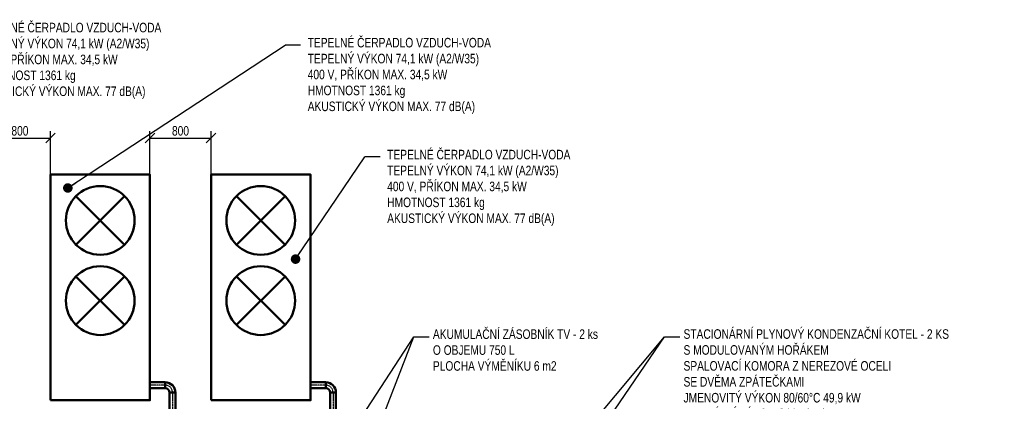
# Model space of a CAD drawing. Header units: millimetres. Extents: x -41881 to 54113, y -9946 to 101810.
# Tile 81 of 105: x -9984 to 2913, y 61816 to 66810. Entities that reach past the tile are written whole.
import ezdxf

# ---------------------------------------------------------------- set-up
doc = ezdxf.new("R2010")
doc.units = ezdxf.units.MM
doc.linetypes.add('DASHDOT', pattern=[1, 0.5, -0.25, 0, -0.25])
for name, color, linetype, lineweight in [('UT-kotle', 1, 'Continuous', 50), ('UT-potrubi', 3, 'Continuous', 50), ('UT-texty_stredni', 7, 'Continuous', 25)]:
    doc.layers.add(name, color=color, linetype=linetype, lineweight=lineweight)
doc.layers.add('UT-koty', color=7, linetype='Continuous')
doc.styles.get("Standard").update_dxf_attribs({"font": 'ic-simplex.shx', "width": 0.8})
doc.dimstyles.new('CADKON', dxfattribs={"dimscale": 50, "dimtxt": 2.5, "dimasz": 2.5, "dimexe": 1.8, "dimexo": 0, "dimgap": 0.6, "dimtad": 1, "dimrnd": 10, "dimtxsty": 'Standard', "dimblk1": 'OBLIQUE', "dimblk2": 'OBLIQUE', "dimsah": 1, "dimcen": 2.5, "dimadec": 1, "dimazin": 2, "dimtfac": 1, "dimtdec": 4, "dimtix": 1, "dimtmove": 2, "dimatfit": 3, "dimldrblk": 'OPEN30', "dimfxl": 5, "dimtfill": 1, "dimtolj": 1, "dimarcsym": 0})

# ---------------------------------------------------------------- blocks, each defined once
blk = doc.blocks.new('_OBLIQUE')
at = {"color": 0, "linetype": 'ByBlock'}
blk.add_line((-0.5, -0.5), (0.5, 0.5), dxfattribs=at)
blk = doc.blocks.new('*D113')
at = {"layer": 'Defpoints', "color": 0, "transparency": 16777216}
for p in [(-9581, 65262), (-10381, 64783), (-9581, 64783)]:
    blk.add_point(p, dxfattribs=at)
at = {"layer": 'UT-koty', "color": 0, "lineweight": -2, "ltscale": 10, "transparency": 16777216}
for p, q in [((-10381, 64783), (-10381, 65352)), ((-10381, 65262), (-9581, 65262)), ((-9581, 64783), (-9581, 65352))]:
    blk.add_line(p, q, dxfattribs=at)
at = {"layer": 'UT-koty', "color": 0, "lineweight": -2, "transparency": 16777216, "xscale": 125, "yscale": 125, "zscale": 125, "rotation": 180}
blk.add_blockref('_OBLIQUE', (-10381, 65262), dxfattribs=at)
at = {"layer": 'UT-koty', "color": 0, "lineweight": -2, "transparency": 16777216, "xscale": 125, "yscale": 125, "zscale": 125}
blk.add_blockref('_OBLIQUE', (-9581, 65262), dxfattribs=at)
at = {"layer": 'UT-koty', "color": 0, "ltscale": 10, "transparency": 16777216, "insert": (-9981, 65355), "char_height": 125, "attachment_point": 5, "bg_fill": 3, "box_fill_scale": 1.1, "bg_fill_color": 256, "bg_fill_true_color": 13158600, "bg_fill_transparency": 0}
blk.add_mtext('\\A1;800', dxfattribs=at)
blk = doc.blocks.new('_Open30')
at = {"color": 0, "lineweight": -2}
for p, q in [((-1, 0.27), (0, 0)), ((0, 0), (-1, -0.27)), ((0, 0), (-1, 0))]:
    blk.add_line(p, q, dxfattribs=at)
blk = doc.blocks.new('*D114')
at = {"layer": 'Defpoints', "color": 0, "transparency": 16777216}
for p in [(-7478, 65262), (-8278, 64783), (-7478, 64783)]:
    blk.add_point(p, dxfattribs=at)
at = {"layer": 'UT-koty', "color": 0, "lineweight": -2, "ltscale": 10, "transparency": 16777216}
for p, q in [((-8278, 64783), (-8278, 65352)), ((-8278, 65262), (-7478, 65262)), ((-7478, 64783), (-7478, 65352))]:
    blk.add_line(p, q, dxfattribs=at)
at = {"layer": 'UT-koty', "color": 0, "lineweight": -2, "transparency": 16777216, "xscale": 125, "yscale": 125, "zscale": 125, "rotation": 180}
blk.add_blockref('_OBLIQUE', (-8278, 65262), dxfattribs=at)
at = {"layer": 'UT-koty', "color": 0, "lineweight": -2, "transparency": 16777216, "xscale": 125, "yscale": 125, "zscale": 125}
blk.add_blockref('_OBLIQUE', (-7478, 65262), dxfattribs=at)
at = {"layer": 'UT-koty', "color": 0, "ltscale": 10, "transparency": 16777216, "insert": (-7878, 65355), "char_height": 125, "attachment_point": 5, "bg_fill": 3, "box_fill_scale": 1.1, "bg_fill_color": 256, "bg_fill_true_color": 13158600, "bg_fill_transparency": 0}
blk.add_mtext('\\A1;800', dxfattribs=at)
blk = doc.blocks.new('*U118', base_point=(0, 95))
at = {"color": 0, "linetype": 'ByBlock', "lineweight": -2, "ltscale": 10}
for p, q in [((0, 133), (0, 57)), ((57, 0), (133, 0))]:
    blk.add_line(p, q, dxfattribs=at)
for radius in [133, 57]:
    blk.add_arc((0, 0), radius, 0, 90, dxfattribs=at)
at = {"color": 40, "linetype": 'DASHDOT', "lineweight": 25, "ltscale": 10}
blk.add_arc((0, 0), 95, 0, 90, dxfattribs=at)
blk = doc.blocks.new('*U122', base_point=(200, 38))
at = {"color": 0, "linetype": 'ByBlock', "lineweight": -2, "ltscale": 10}
for p, q in [((0, 76), (200, 76)), ((0, 76), (0, 0)), ((200, 0), (0, 0)), ((200, 76), (200, 0))]:
    blk.add_line(p, q, dxfattribs=at)
at = {"color": 40, "linetype": 'DASHDOT', "lineweight": 25, "ltscale": 10}
blk.add_line((0, 38), (200, 38), dxfattribs=at)
blk = doc.blocks.new('*U125', base_point=(0, 38))
at = {"color": 0, "linetype": 'ByBlock', "lineweight": -2, "ltscale": 10}
for p, q in [((0, 76), (888.29, 76)), ((0, 76), (0, 0)), ((888.29, 0), (0, 0)), ((888.29, 76), (888.29, 0))]:
    blk.add_line(p, q, dxfattribs=at)
at = {"color": 40, "linetype": 'DASHDOT', "lineweight": 25, "ltscale": 10}
blk.add_line((0, 38), (888.29, 38), dxfattribs=at)

msp = doc.modelspace()

# ---------------------------------------------------------------- linework, layer by layer
at = {"layer": 'UT-kotle', "ltscale": 10}
for points in [[(-9580.601, 61830), (-8277.601, 61830), (-8277.601, 64783), (-9580.601, 64783)], [(-7477.601, 61830), (-6174.601, 61830), (-6174.601, 64783), (-7477.601, 64783)]]:
    msp.add_lwpolyline(points, close=True, dxfattribs=at)
for points in [[(-8610.903, 63864.802), (-9247.299, 64501.198)], [(-8610.903, 64501.198), (-9247.299, 63864.802)], [(-6507.903, 63864.802), (-7144.299, 64501.198)], [(-6507.903, 64501.198), (-7144.299, 63864.802)], [(-8610.903, 62814.802), (-9247.299, 63451.198)], [(-8610.903, 63451.198), (-9247.299, 62814.802)], [(-6507.903, 62814.802), (-7144.299, 63451.198)], [(-6507.903, 63451.198), (-7144.299, 62814.802)]]:
    msp.add_lwpolyline(points, dxfattribs=at)
for centre in [(-8929.101, 64183), (-6826.101, 64183), (-8929.101, 63133), (-6826.101, 63133)]:
    msp.add_circle(centre, 450, dxfattribs=at)
at = {"layer": 'UT-texty_stredni', "ltscale": 10}
for p, q in [((-6304.81, 66478.513), (-6504.81, 66478.513)), ((-5263.914, 65013.423), (-5463.914, 65013.423)), ((-4821.615, 62658.917), (-4621.615, 62658.917)), ((-1538.896, 62660.192), (-1338.896, 62660.192))]:
    msp.add_line(p, q, dxfattribs=at)

# ---------------------------------------------------------------- block references
at = {"layer": 'UT-potrubi', "ltscale": 10}
for name, p, rotation in [('*U122', (-8277.601, 62026.293), 180), ('*U122', (-6174.601, 62026.293), 180), ('*U125', (-7982.601, 61931.293), 270), ('*U125', (-5879.601, 61931.293), 270)]:
    msp.add_blockref(name, p, dxfattribs=dict(at, rotation=rotation))
for p in [(-8077.601, 62026.293), (-5974.601, 62026.293)]:
    msp.add_blockref('*U118', p, dxfattribs=at)

# ---------------------------------------------------------------- texts
at = {"layer": 'UT-texty_stredni', "ltscale": 10, "char_height": 125, "attachment_point": 1}
for s, insert, width in [('TEPELNÉ ČERPADLO VZDUCH-VODA\\PTEPELNÝ VÝKON 74,1 kW (A2/W35)\\P400 V, PŘÍKON MAX. 34,5 kW\\PHMOTNOST 1361 kg\\PAKUSTICKÝ VÝKON MAX. 77 dB(A)', (-10528.937, 66770.05), 2931.26722), ('TEPELNÉ ČERPADLO VZDUCH-VODA\\PTEPELNÝ VÝKON 74,1 kW (A2/W35)\\P400 V, PŘÍKON MAX. 34,5 kW\\PHMOTNOST 1361 kg\\PAKUSTICKÝ VÝKON MAX. 77 dB(A)', (-6211.416, 66572.583), 2931.26722), ('TEPELNÉ ČERPADLO VZDUCH-VODA\\PTEPELNÝ VÝKON 74,1 kW (A2/W35)\\P400 V, PŘÍKON MAX. 34,5 kW\\PHMOTNOST 1361 kg\\PAKUSTICKÝ VÝKON MAX. 77 dB(A)', (-5170.52, 65107.493), 2931.26722), ('AKUMULAČNÍ ZÁSOBNÍK TV - 2 ks\\PO OBJEMU 750 L\\PPLOCHA VÝMĚNÍKU 6 m2', (-4571.615, 62757.132), 2988.89915), ('STACIONÁRNÍ PLYNOVÝ KONDENZAČNÍ KOTEL - 2 KS\\PS MODULOVANÝM HOŘÁKEM\\PSPALOVACÍ KOMORA Z NEREZOVÉ OCELI\\PSE DVĚMA ZPÁTEČKAMI\\PJMENOVITÝ VÝKON 80/60°C 49,9 kW\\PMINIMÁLNÍ VÝKON G20 12,4 kW\\PMAX SPOTŘEBA PLYNU G20 5,5 m3/hod\\POBJEM VODNÍ NÁPLNĚ 88 L', (-1288.896, 62758.406), 4360.43924)]:
    msp.add_mtext(s, dxfattribs=dict(at, insert=insert, width=width))

# ---------------------------------------------------------------- leaders
at = {"layer": 'UT-texty_stredni', "ltscale": 10}
for points in [[(-6370.673, 63676.556), (-5463.914, 65013.423)], [(-6630.237, 59896.778), (-4821.615, 62658.917)], [(-5911.025, 57437.424), (-1538.896, 62660.192)], [(-5891.984, 59896.778), (-4821.615, 62658.917)], [(-5110.697, 57441.347), (-1538.896, 62660.192)]]:
    msp.add_leader(points, dimstyle='CADKON', override={"dimscale": 1, "dimasz": 125, "dimtih": 0, "dimtoh": 0, "dimrnd": 0, "dimclrd": 0, "dimtix": 0, "dimtofl": 0, "dimldrblk": 'Dot'}, dxfattribs=at)

# ---------------------------------------------------------------- next in the draw order: dimensions: what is measured, and where the dimension line sits
at = {"layer": 'UT-koty', "ltscale": 10}
for base, p1, p2, picture, middle in [((-9580.601, 65262.28), (-10380.601, 64783), (-9580.601, 64783), '*D113', (-9980.601, 65354.78)), ((-7477.601, 65262.28), (-8277.601, 64783), (-7477.601, 64783), '*D114', (-7877.601, 65354.78))]:
    dim = msp.add_linear_dim(base=base, p1=p1, p2=p2, dimstyle='CADKON', dxfattribs=at)
    dim.commit()
    dim.dimension.update_dxf_attribs({"geometry": picture, "text_midpoint": middle})

# ---------------------------------------------------------------- next in the draw order: leaders
at = {"layer": 'UT-texty_stredni', "ltscale": 10}
msp.add_leader([(-9353.848, 64607.747), (-6504.81, 66478.513)], dimstyle='CADKON', override={"dimscale": 1, "dimasz": 125, "dimtih": 0, "dimtoh": 0, "dimrnd": 0, "dimclrd": 0, "dimtix": 0, "dimtofl": 0, "dimldrblk": 'Dot'}, dxfattribs=at)

doc.saveas('drawing.dxf')
